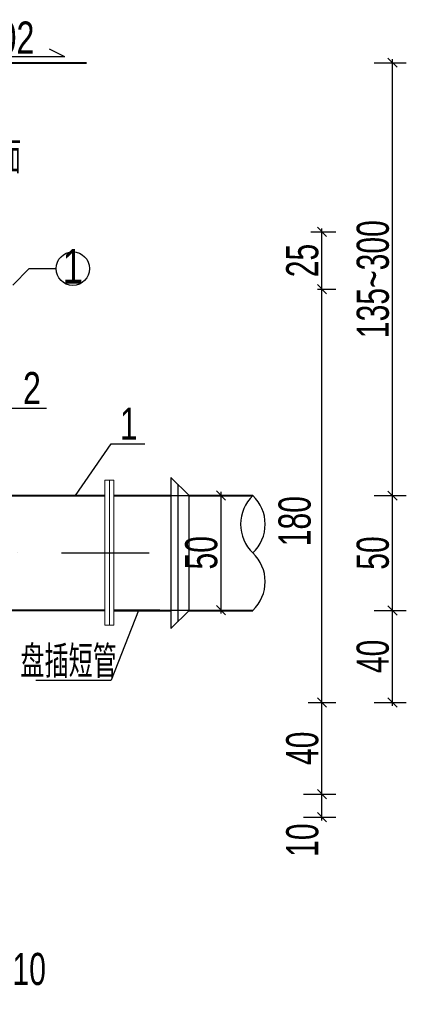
# Model space of a CAD drawing. Extents: x 1086357 to 1139099, y 3355738 to 3395504.
# Tile 4 of 18: x 1092919 to 1094602, y 3362327 to 3366616. Entities that reach past the tile are written whole.
import ezdxf

# ---------------------------------------------------------------- set-up
doc = ezdxf.new("R2010")
doc.units = 0
doc.linetypes.add('DASHDOT', pattern=[25.4, 12.7, -6.35, 0, -6.35])
doc.linetypes.add('DASHED', pattern=[19.05, 12.7, -6.35])
doc.layers.get('0').update_dxf_attribs({"linetype": 'CONTINUOUS'})
doc.layers.get('Defpoints').update_dxf_attribs({"linetype": 'CONTINUOUS'})
doc.layers.add('2', color=2, linetype='DASHED')
doc.layers.add('GPSCOMMON', color=7, linetype='CONTINUOUS')
doc.layers.add('粗实线', color=1, linetype='CONTINUOUS', lineweight=40)
doc.layers.add('轮廓', color=1, linetype='CONTINUOUS', lineweight=40)
doc.styles.add('HZTXT', font='hztxt_e.shx', dxfattribs={"width": 0.7, "bigfont": 'hztxt.shx'})
doc.dimstyles.new('0.1', dxfattribs={"dimscale": 0, "dimtxt": 140, "dimasz": 60, "dimexe": 40, "dimexo": 10, "dimgap": 15, "dimtad": 1, "dimdec": 0, "dimlfac": 0.1, "dimzin": 0, "dimdsep": 46, "dimtxsty": 'HZTXT', "dimblk1": 'ARCHTICK', "dimblk2": 'ARCHTICK', "dimsah": 1, "dimcen": -0.09, "dimdle": 15, "dimclrd": 7, "dimclre": 7, "dimclrt": 7, "dimadec": 1, "dimazin": 0, "dimtfac": 1, "dimtdec": 0, "dimtofl": 0, "dimtmove": 2, "dimatfit": 3, "dimldrblk": 'ARCHTICK', "dimfxl": 0, "dimtolj": 1, "dimtzin": 0, "dimarcsym": 0})

# ---------------------------------------------------------------- blocks, each defined once
blk = doc.blocks.new('_Oblique')
at = {"color": 0, "linetype": 'ByBlock', "lineweight": -2}
blk.add_line((-0.5, -0.5), (0.5, 0.5), dxfattribs=at)
blk = doc.blocks.new('*D359')
at = {"color": 7, "lineweight": -2}
for p, q in [((1094175.6, 3363641.6), (1094295, 3363641.6)), ((1094235, 3363226.6), (1094235, 3363656.6)), ((1094155, 3363241.6), (1094295, 3363241.6))]:
    blk.add_line(p, q, dxfattribs=at)
at = {"layer": 'Defpoints', "color": 0}
for p in [(1094115.6, 3363641.6), (1094235, 3363641.6), (1094065.9, 3363241.6)]:
    blk.add_point(p, dxfattribs=at)
at = {"color": 7, "lineweight": -2, "xscale": 40, "yscale": 40, "zscale": 40}
for p, rotation in [((1094235, 3363641.6), 90), ((1094235, 3363241.6), 270)]:
    blk.add_blockref('_Oblique', p, dxfattribs=dict(at, rotation=rotation))
at = {"color": 7, "insert": (1094150, 3363441.6), "char_height": 140, "attachment_point": 5, "rotation": 90, "style": 'HZTXT'}
blk.add_mtext('\\A1;40', dxfattribs=at)
blk = doc.blocks.new('_ARCHTICK')
at = {"color": 0, "linetype": 'ByBlock', "const_width": 0.15}
blk.add_lwpolyline([(-0.5, -0.5), (0.5, 0.5)], dxfattribs=at)
blk = doc.blocks.new('*D360')
at = {"color": 7, "lineweight": -2}
for p, q in [((1094235, 3363126.6), (1094235, 3363256.6)), ((1094155, 3363241.6), (1094295, 3363241.6)), ((1094155, 3363141.6), (1094295, 3363141.6))]:
    blk.add_line(p, q, dxfattribs=at)
at = {"layer": 'Defpoints', "color": 0}
for p in [(1094065.9, 3363241.6), (1094235, 3363241.6), (1094065.9, 3363141.6)]:
    blk.add_point(p, dxfattribs=at)
at = {"color": 7, "lineweight": -2, "xscale": 40, "yscale": 40, "zscale": 40}
for p, rotation in [((1094235, 3363241.6), 90), ((1094235, 3363141.6), 270)]:
    blk.add_blockref('_Oblique', p, dxfattribs=dict(at, rotation=rotation))
at = {"color": 7, "insert": (1094150.1, 3363041.8), "char_height": 140, "attachment_point": 5, "rotation": 90, "style": 'HZTXT'}
blk.add_mtext('\\A1;10', dxfattribs=at)
blk = doc.blocks.new('*D361')
at = {"color": 7, "lineweight": -2}
for p, q in [((1094186, 3365691.6), (1094295, 3365691.6)), ((1094235, 3365426.6), (1094235, 3365706.6)), ((1094216, 3365441.6), (1094295, 3365441.6))]:
    blk.add_line(p, q, dxfattribs=at)
at = {"layer": 'Defpoints', "color": 0}
for p in [(1094126, 3365691.6), (1094235, 3365691.6), (1094156, 3365441.6)]:
    blk.add_point(p, dxfattribs=at)
at = {"color": 7, "lineweight": -2, "xscale": 40, "yscale": 40, "zscale": 40}
for p, rotation in [((1094235, 3365691.6), 90), ((1094235, 3365441.6), 270)]:
    blk.add_blockref('_Oblique', p, dxfattribs=dict(at, rotation=rotation))
at = {"color": 7, "insert": (1094150, 3365566.6), "char_height": 140, "attachment_point": 5, "rotation": 90, "style": 'HZTXT'}
blk.add_mtext('\\A1;25', dxfattribs=at)
blk = doc.blocks.new('*D362')
at = {"color": 7, "lineweight": -2}
for p, q in [((1094216, 3365441.6), (1094295, 3365441.6)), ((1094235, 3363626.6), (1094235, 3365456.6)), ((1094270.3, 3363641.6), (1094295, 3363641.6))]:
    blk.add_line(p, q, dxfattribs=at)
at = {"layer": 'Defpoints', "color": 0}
for p in [(1094156, 3365441.6), (1094235, 3365441.6), (1094210.3, 3363641.6)]:
    blk.add_point(p, dxfattribs=at)
at = {"color": 7, "lineweight": -2, "xscale": 40, "yscale": 40, "zscale": 40}
for p, rotation in [((1094235, 3365441.6), 90), ((1094235, 3363641.6), 270)]:
    blk.add_blockref('_Oblique', p, dxfattribs=dict(at, rotation=rotation))
at = {"color": 7, "insert": (1094116.7, 3364431.2), "char_height": 140, "attachment_point": 5, "rotation": 90, "style": 'HZTXT'}
blk.add_mtext('\\A1;180', dxfattribs=at)
blk = doc.blocks.new('*D363')
at = {"color": 7, "lineweight": -2}
for p, q in [((1092749.4, 3362466.5), (1092749.4, 3362326.5)), ((1092849.4, 3362466.5), (1092849.4, 3362326.5)), ((1092734.4, 3362386.5), (1092864.4, 3362386.5))]:
    blk.add_line(p, q, dxfattribs=at)
at = {"layer": 'Defpoints', "color": 0}
for p in [(1092749.4, 3362587), (1092849.4, 3362574.5), (1092849.4, 3362386.5)]:
    blk.add_point(p, dxfattribs=at)
at = {"color": 7, "lineweight": -2, "xscale": 40, "yscale": 40, "zscale": 40, "rotation": 180}
blk.add_blockref('_Oblique', (1092749.4, 3362386.5), dxfattribs=at)
at = {"color": 7, "lineweight": -2, "xscale": 40, "yscale": 40, "zscale": 40}
blk.add_blockref('_Oblique', (1092849.4, 3362386.5), dxfattribs=at)
at = {"color": 7, "insert": (1092960.5, 3362479.6), "char_height": 140, "attachment_point": 5, "style": 'HZTXT'}
blk.add_mtext('\\A1;10', dxfattribs=at)
blk = doc.blocks.new('*D368')
at = {"color": 7, "lineweight": -2}
for p, q in [((1094521.8, 3364042.4), (1094601.8, 3364042.4)), ((1094541.8, 3363626.6), (1094541.8, 3364057.4)), ((1094461.8, 3363641.6), (1094601.8, 3363641.6))]:
    blk.add_line(p, q, dxfattribs=at)
at = {"layer": 'Defpoints', "color": 0}
for p in [(1094461.8, 3364042.4), (1094541.8, 3364042.4), (1094355.2, 3363641.6)]:
    blk.add_point(p, dxfattribs=at)
at = {"color": 7, "lineweight": -2, "xscale": 40, "yscale": 40, "zscale": 40}
for p, rotation in [((1094541.8, 3364042.4), 90), ((1094541.8, 3363641.6), 270)]:
    blk.add_blockref('_Oblique', p, dxfattribs=dict(at, rotation=rotation))
at = {"color": 7, "insert": (1094456.8, 3363842), "char_height": 140, "attachment_point": 5, "rotation": 90, "style": 'HZTXT'}
blk.add_mtext('\\A1;40', dxfattribs=at)
blk = doc.blocks.new('*D372')
at = {"color": 7, "lineweight": -2}
for p, q in [((1094462.2, 3364542.4), (1094602.2, 3364542.3)), ((1094541.8, 3364027.3), (1094542.3, 3364557.3)), ((1094461.8, 3364042.4), (1094601.8, 3364042.3))]:
    blk.add_line(p, q, dxfattribs=at)
at = {"layer": 'Defpoints', "color": 0}
for p in [(1093412.5, 3364543.4), (1094542.2, 3364542.3), (1093412.1, 3364043.4)]:
    blk.add_point(p, dxfattribs=at)
at = {"color": 7, "lineweight": -2, "xscale": 40, "yscale": 40, "zscale": 40}
for p, rotation in [((1094542.2, 3364542.3), 89.94790825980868), ((1094541.8, 3364042.3), 269.9479082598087)]:
    blk.add_blockref('_Oblique', p, dxfattribs=dict(at, rotation=rotation))
at = {"color": 7, "insert": (1094457, 3364292.4), "char_height": 140, "attachment_point": 5, "rotation": 89.9479, "style": 'HZTXT'}
blk.add_mtext('\\A1;50', dxfattribs=at)
blk = doc.blocks.new('*D373')
at = {"color": 7, "lineweight": -2}
for p, q in [((1094462.2, 3366428.4), (1094602.2, 3366428.4)), ((1094542.2, 3364527.4), (1094542.2, 3366443.4)), ((1094462.2, 3364542.4), (1094602.2, 3364542.4))]:
    blk.add_line(p, q, dxfattribs=at)
at = {"layer": 'Defpoints', "color": 0}
for p in [(1093281.7, 3366428.4), (1094542.2, 3366428.4), (1093281.7, 3364542.4)]:
    blk.add_point(p, dxfattribs=at)
at = {"color": 7, "lineweight": -2, "xscale": 40, "yscale": 40, "zscale": 40}
for p, rotation in [((1094542.2, 3366428.4), 90), ((1094542.2, 3364542.4), 270)]:
    blk.add_blockref('_Oblique', p, dxfattribs=dict(at, rotation=rotation))
at = {"color": 7, "insert": (1094457.2, 3365485.4), "char_height": 140, "attachment_point": 5, "rotation": 90, "style": 'HZTXT'}
blk.add_mtext('\\A1;135~300', dxfattribs=at)
blk = doc.blocks.new('*D374')
at = {"color": 7, "lineweight": -2}
for p, q in [((1093389.4, 3364543.4), (1093855.3, 3364543.4)), ((1093795.3, 3364558.4), (1093795.3, 3364028.7)), ((1093389.4, 3364043.7), (1093855.3, 3364043.7))]:
    blk.add_line(p, q, dxfattribs=at)
at = {"layer": 'Defpoints', "color": 0}
for p in [(1093329.4, 3364543.4), (1093329.4, 3364043.7), (1093795.3, 3364043.7)]:
    blk.add_point(p, dxfattribs=at)
at = {"color": 7, "lineweight": -2, "xscale": 40, "yscale": 40, "zscale": 40}
for p, rotation in [((1093795.3, 3364543.4), 90), ((1093795.3, 3364043.7), 270)]:
    blk.add_blockref('_Oblique', p, dxfattribs=dict(at, rotation=rotation))
at = {"color": 7, "insert": (1093710.3, 3364293.5), "char_height": 140, "attachment_point": 5, "rotation": 90, "style": 'HZTXT'}
blk.add_mtext('\\A1;50', dxfattribs=at)
blk = doc.blocks.new('20180504.1601453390')
for p, q in [((1093115.36, 3366454.131), (1093048.64, 3366487.794)), ((1093115.36, 3366454.131), (1092517.277, 3366454.131)), ((1092888.62, 3365458.895), (1092960.956, 3365531.231)), ((1092960.956, 3365531.231), (1093077.624, 3365531.231)), ((1092867.504, 3364922.766), (1093035.088, 3364922.766)), ((1093162.3, 3364542.721), (1093317.103, 3364767.95)), ((1093317.103, 3364767.95), (1093463.387, 3364767.95))]:
    blk.add_line(p, q)
blk.add_circle((1093150.422, 3365531.231), 72.798)
for centre, start, end in [((1094053.155, 3364417.721), 133.588562, 226.411438), ((1093815.178, 3364417.721), 313.588562, 46.411438), ((1093815.178, 3364167.721), 313.588562, 46.411438)]:
    blk.add_arc(centre, 172.578, start, end)
at = {"layer": '2', "linetype": 'DASHDOT', "ltscale": 30}
blk.add_line((1089291.124, 3364293.361), (1093631.567, 3364293.361), dxfattribs=at)
at = {"layer": 'GPSCOMMON', "ltscale": 0.1}
for p, q in [((1093577.104, 3364622.087), (1093656.47, 3364542.721)), ((1093577.107, 3364622.084), (1093577.104, 3363963.355)), ((1093607.104, 3364592.087), (1093607.104, 3363993.355)), ((1093577.104, 3363963.355), (1093656.47, 3364042.721))]:
    blk.add_line(p, q, dxfattribs=at)
at = {"layer": 'GPSCOMMON'}
for p, q in [((1093656.47, 3364042.721), (1093656.47, 3364542.721)), ((1093436.908, 3364042.721), (1093317.474, 3363738.954)), ((1092989.915, 3363738.954), (1093317.474, 3363738.954))]:
    blk.add_line(p, q, dxfattribs=at)
at = {"layer": '粗实线'}
for p, q in [((1092449.418, 3366428.448), (1093210.206, 3366428.448)), ((1091789.418, 3364543.361), (1093289.418, 3364543.361)), ((1093329.418, 3364543.361), (1093529.418, 3364543.361)), ((1091789.418, 3364043.361), (1093289.418, 3364043.361)), ((1093329.418, 3364043.682), (1093529.418, 3364043.682))]:
    blk.add_line(p, q, dxfattribs=at)
at = {"layer": '粗实线', "lineweight": 20}
for p, q in [((1093329.418, 3364609.35), (1093289.418, 3364609.35)), ((1093289.418, 3363978.017), (1093289.418, 3364609.35)), ((1093289.418, 3363994), (1093289.418, 3364592.721)), ((1093309.418, 3363978.017), (1093309.418, 3364609.35)), ((1093309.418, 3363994), (1093309.418, 3364592.721)), ((1093329.418, 3363978.017), (1093329.418, 3364609.35)), ((1093329.418, 3363994), (1093329.418, 3364592.721)), ((1093329.418, 3363978.017), (1093289.418, 3363978.017))]:
    blk.add_line(p, q, dxfattribs=at)
at = {"layer": '轮廓'}
for p, q in [((1093329.418, 3364542.721), (1093577.107, 3364542.721)), ((1093656.47, 3364542.721), (1093934.166, 3364542.721)), ((1093329.418, 3364042.721), (1093577.107, 3364042.721)), ((1093656.47, 3364042.721), (1093934.166, 3364042.721))]:
    blk.add_line(p, q, dxfattribs=at)
at = {"style": 'HZTXT'}
for s, height, width, p in [('i=0.02', 140, 0.75, (1092596.744, 3366467.741)), ('抹面', 140, 0.75, (1092715.845, 3365946.752)), ('1', 150, 0.8, (1093105.749, 3365466.465)), ('2', 140, 0.75, (1092933.307, 3364940.932)), ('1', 140, 0.75, (1093354.903, 3364786.115)), ('盘插短管', 140, 0.75, (1092922.119, 3363748.818))]:
    blk.add_text(s, height=height, dxfattribs=dict(at, width=width)).set_placement(p)
for p1, p2, distance, text, override, picture, middle in [((1093281.658, 3364542.397), (1093281.658, 3366428.448), -1260.58, '135~300', {"dimscale": 1, "dimasz": 40, "dimexe": 60, "dimexo": 60, "dimdec": 2, "dimzin": 8, "dimblk1": 'Oblique', "dimblk2": 'Oblique', "dimfxl": 80, "dimfxlon": 1}, '*D373', (1094457.238, 3365485.422)), ((1093329.418, 3364543.361), (1093329.418, 3364043.682), 465.9, '50', {"dimscale": 1, "dimasz": 40, "dimexe": 60, "dimexo": 60, "dimdec": 2, "dimzin": 8, "dimblk1": 'Oblique', "dimblk2": 'Oblique'}, '*D374', (1093710.318, 3364293.521)), ((1093412.059, 3364043.361), (1093412.514, 3364543.361), -1129.725, '50', {"dimscale": 1, "dimasz": 40, "dimexe": 60, "dimexo": 60, "dimdec": 2, "dimzin": 8, "dimblk1": 'Oblique', "dimblk2": 'Oblique', "dimfxl": 80, "dimfxlon": 1}, '*D372', (1094457.011, 3364292.411))]:
    dim = blk.add_aligned_dim(p1=p1, p2=p2, distance=distance, text=text, dimstyle='0.1', override=override)
    dim.commit()
    dim.dimension.update_dxf_attribs({"geometry": picture, "text_midpoint": middle})
for base, p1, p2, picture, middle in [((1094235.035, 3365691.588), (1094156.031, 3365441.588), (1094126.031, 3365691.588), '*D361', (1094150.035, 3365566.588)), ((1094235.035, 3363641.588), (1094065.865, 3363241.588), (1094115.643, 3363641.588), '*D359', (1094150.035, 3363441.588))]:
    dim = blk.add_linear_dim(base=base, p1=p1, p2=p2, angle=90, dimstyle='0.1', override={"dimscale": 1, "dimasz": 40, "dimexe": 60, "dimexo": 60, "dimdec": 2, "dimzin": 8, "dimblk1": 'Oblique', "dimblk2": 'Oblique', "dimfxl": 80, "dimfxlon": 1})
    dim.commit()
    dim.dimension.update_dxf_attribs({"geometry": picture, "text_midpoint": middle})
for base, p1, p2, picture, middle in [((1094235.035, 3365441.588), (1094210.339, 3363641.588), (1094156.031, 3365441.588), '*D362', (1094116.719, 3364431.219)), ((1094235.035, 3363241.588), (1094065.865, 3363141.588), (1094065.865, 3363241.588), '*D360', (1094150.141, 3363041.814))]:
    dim = blk.add_linear_dim(base=base, p1=p1, p2=p2, angle=90, dimstyle='0.1', override={"dimscale": 1, "dimasz": 40, "dimexe": 60, "dimexo": 60, "dimdec": 2, "dimzin": 8, "dimblk1": 'Oblique', "dimblk2": 'Oblique', "dimfxl": 80, "dimfxlon": 1})
    dim.commit()
    dim.dimension.update_dxf_attribs({"geometry": picture, "text_midpoint": middle, "dimtype": 160})
dim = blk.add_linear_dim(base=(1094541.784, 3364042.406), p1=(1094355.175, 3363641.588), p2=(1094461.784, 3364042.406), angle=90, text='40', dimstyle='0.1', override={"dimscale": 1, "dimasz": 40, "dimexe": 60, "dimexo": 60, "dimdec": 2, "dimzin": 8, "dimblk1": 'Oblique', "dimblk2": 'Oblique', "dimfxl": 80, "dimfxlon": 1})
dim.commit()
dim.dimension.update_dxf_attribs({"geometry": '*D368', "text_midpoint": (1094456.784, 3363841.997)})
dim = blk.add_linear_dim(base=(1092849.418, 3362386.514), p1=(1092749.418, 3362586.965), p2=(1092849.418, 3362574.467), dimstyle='0.1', override={"dimscale": 1, "dimasz": 40, "dimexe": 60, "dimexo": 60, "dimdec": 2, "dimzin": 8, "dimblk1": 'Oblique', "dimblk2": 'Oblique', "dimfxl": 80, "dimfxlon": 1})
dim.commit()
dim.dimension.update_dxf_attribs({"geometry": '*D363', "text_midpoint": (1092960.549, 3362479.635), "dimtype": 160})

msp = doc.modelspace()

# ---------------------------------------------------------------- block references
at = {"layer": 'GPSCOMMON'}
msp.add_blockref('20180504.1601453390', (0, 0), dxfattribs=at)

doc.saveas('drawing.dxf')
